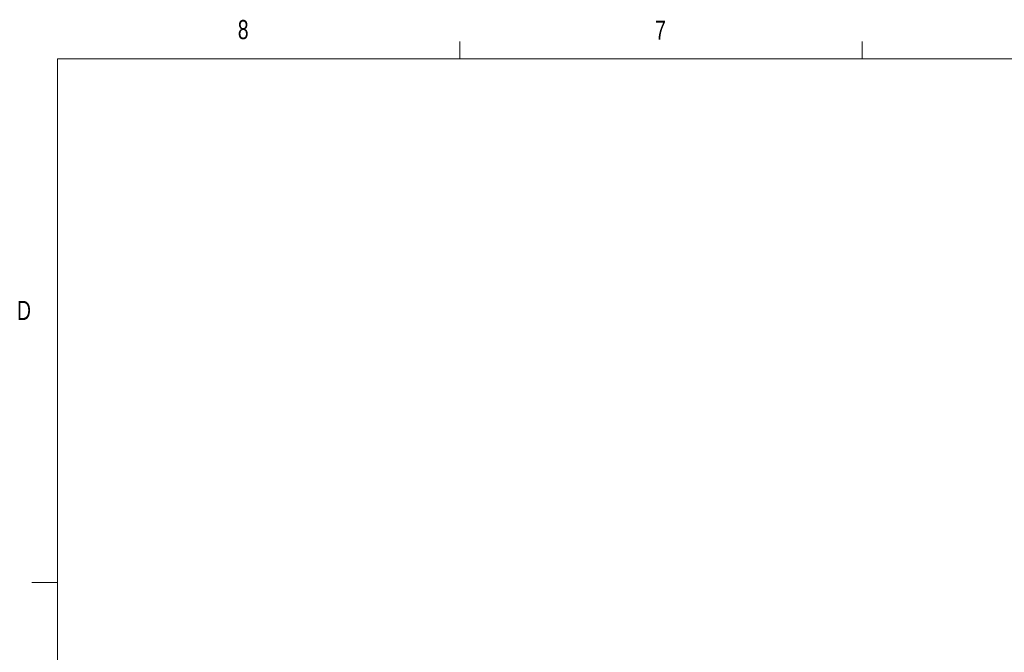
# Model space of a CAD drawing. Header units: millimetres. Extents: x 11 to 421, y 5 to 275.
# Tile 17 of 26: x 11 to 134, y 197 to 275. Entities that reach past the tile are written whole.
import ezdxf

# ---------------------------------------------------------------- set-up
doc = ezdxf.new("R2010")
doc.units = ezdxf.units.MM
doc.styles.add('SLDTEXTSTYLE0', font='TXT', dxfattribs={"width": 0.75})

msp = doc.modelspace()

# ---------------------------------------------------------------- linework, layer by layer
at = {"color": 7, "linetype": 'Continuous', "lineweight": 0}
for p, q in [((65.9067, 270.3087), (65.9067, 272.4626)), ((115.9129, 270.3087), (115.9129, 272.4626)), ((15.9068, 270.3087), (415.9568, 270.3087)), ((15.9068, 270.3087), (15.9068, 9.9587)), ((15.9068, 205.2212), (12.7318, 205.2212))]:
    msp.add_line(p, q, dxfattribs=at)

# ---------------------------------------------------------------- texts
at = {"color": 7, "linetype": 'Continuous', "lineweight": 0, "char_height": 2.3813, "attachment_point": 1, "style": 'SLDTEXTSTYLE0'}
for s, insert in [('8', (38.3309, 275.1201)), ('7', (90.1951, 275.0479)), ('D', (10.8867, 240.2217))]:
    msp.add_mtext(s, dxfattribs=dict(at, insert=insert))

doc.saveas('drawing.dxf')
